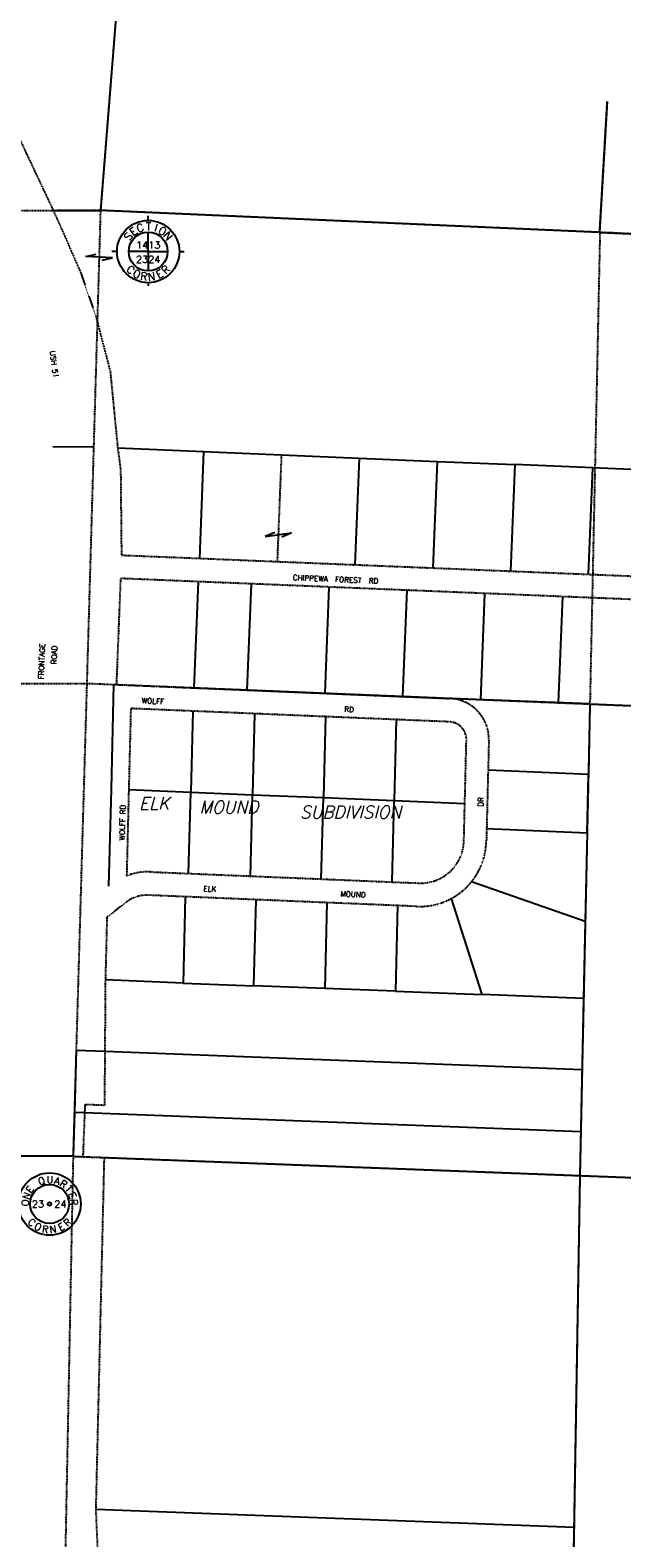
# Model space of a CAD drawing. Extents: x 382064 to 394843, y 99495 to 121971.
# Tile 30 of 36: x 388117 to 389788, y 112209 to 116470. Entities that reach past the tile are written whole.
import ezdxf
from ezdxf.enums import TextEntityAlignment as Align

# ---------------------------------------------------------------- set-up
doc = ezdxf.new("R2010")
doc.units = 0
doc.header["$LTSCALE"] = 0.005
doc.header["$MEASUREMENT"] = 0
for name, pattern in [('Erwl', [0.8, 0.175, -0.05, 0.35, -0.05, 0.175]), ('HIDDEN2', [0.1875, 0.125, -0.0625]), ('PHANTOM', [2.5, 1.25, -0.25, 0.25, -0.25, 0.25, -0.25])]:
    doc.linetypes.add(name, pattern=pattern)
for name, color, linetype in [('17N', 7, 'Continuous'), ('20H', 2, 'Continuous'), ('27N', 7, 'Continuous'), ('30F', 1, 'PHANTOM'), ('30Q', 1, 'PHANTOM'), ('30S', 1, 'PHANTOM'), ('Y', 2, 'Continuous')]:
    doc.layers.add(name, color=color, linetype=linetype)
doc.layers.add('E_RW_Existing', color=1, linetype='Erwl', lineweight=25)
doc.layers.add('E_RW_Property', color=1, linetype='Continuous', lineweight=25)
doc.styles.add('CONDO', font='ITALICC.shx', dxfattribs={"height": 35})
doc.styles.add('DIM', font='SIMPLEX', dxfattribs={"height": 20})
doc.styles.add('R', font='ROMANS.shx', dxfattribs={"height": 35})
doc.styles.add('T', font='TXT.shx', dxfattribs={"height": 20})

# ---------------------------------------------------------------- blocks, each defined once
blk = doc.blocks.new('S', base_point=(4834.4, 3124.9))
at = {"layer": 'Y'}
for p, q in [((4834.4, 3212.9), (4834.4, 3226.2)), ((4834.4, 3124.9), (4834.4, 3179.9)), ((4746.4, 3124.9), (4731.5, 3124.9)), ((4834.4, 3124.9), (4779.4, 3124.9)), ((4834.4, 3124.9), (4889.4, 3124.9)), ((4834.4, 3124.9), (4834.4, 3069.9)), ((4922.4, 3124.9), (4936.3, 3124.9)), ((4834.4, 3062.4), (4834.4, 3061)), ((4834.4, 3036.9), (4834.4, 3027.7))]:
    blk.add_line(p, q, dxfattribs=at)
for radius in [88, 55, 2]:
    blk.add_circle((4834.4, 3124.9), radius, dxfattribs=at)
at = {"layer": 'Y', "style": 'DIM'}
for s, rotation, p in [('C', 20, (4815.1, 3181.4)), ('I', 343, (4853, 3181.6)), ('S', 54, (4786.8, 3160.9)), ('E', 37, (4799.4, 3173.2)), ('O', 326, (4868.8, 3173.7)), ('N', 309, (4881.6, 3161.5)), ('C', 317.5308, (4777.7, 3065.5)), ('O', 334.5308, (4797.5, 3051.5)), ('E', 28.5308, (4872.1, 3051.9)), ('R', 45.5308, (4891.8, 3066.1)), ('R', 351.5308, (4820.6, 3043.9)), ('N', 8.5308, (4844.9, 3043.4))]:
    blk.add_text(s, height=22, rotation=rotation, dxfattribs=at).set_placement(p, align=Align.CENTER)
blk.add_text('T', height=22, dxfattribs=at).set_placement((4835.6, 3184.6), align=Align.CENTER)
at = {"layer": 'Y', "style": 'T'}
for tag, p in [('SECN', (4834.4, 3133.6)), ('SECS', (4834.4, 3093.1))]:
    blk.add_attdef(tag, text='', height=20, dxfattribs=at).set_placement(p, align=Align.CENTER)
blk = doc.blocks.new('H')
at = {"layer": '20H', "color": 2}
for p, q in [((0, 25), (5.2, 5.7)), ((0, -25), (0, 25)), ((-5.2, -5.7), (0, -25))]:
    blk.add_line(p, q, dxfattribs=at)
blk = doc.blocks.new('Q', base_point=(2908.2, 2882.1))
at = {"layer": 'Y'}
for radius in [88, 55, 5]:
    blk.add_circle((2908.2, 2882.1), radius, dxfattribs=at)
at = {"layer": 'Y', "style": 'T'}
for s, rotation, p in [('Q', 20, (2889, 2937.8)), ('A', 343, (2926.4, 2938.2)), ('R', 326, (2942, 2930.4)), ('N', 71, (2852.8, 2902.3)), ('E', 54, (2861.2, 2917.6)), ('T', 309, (2954.7, 2918.4)), ('E', 292, (2963.2, 2903.2)), ('O', 88, (2849.4, 2885.2)), ('R', 275, (2967, 2886.2)), ('C', 317.5308, (2851.5, 2822.7)), ('O', 334.5308, (2871.3, 2808.7)), ('R', 351.5308, (2894.4, 2801.1)), ('N', 8.5308, (2918.7, 2800.6)), ('E', 28.5308, (2945.9, 2809.1)), ('R', 45.5308, (2965.6, 2823.3))]:
    blk.add_text(s, height=20, rotation=rotation, dxfattribs=at).set_placement(p, align=Align.CENTER)
blk.add_text('U', height=20, dxfattribs=at).set_placement((2909.3, 2941), align=Align.CENTER)
for tag, p in [('N', (2908.2, 2912.9)), ('W', (2875.2, 2882.1)), ('S', (2908.2, 2850.2)), ('E', (2939, 2882.1))]:
    blk.add_attdef(tag, text='', height=20, dxfattribs=at).set_placement(p, align=Align.MIDDLE)

msp = doc.modelspace()

# ---------------------------------------------------------------- linework, layer by layer
at = {"layer": '30F'}
for p, q in [((389724.9, 115898.2), (389746.4, 116268)), ((389725.7, 115898.2), (389669, 113232.8)), ((388277.2, 114623.8), (393951.5, 114390.8)), ((389669, 113232.8), (389625.1, 110584.9))]:
    msp.add_line(p, q, dxfattribs=at)
at = {"layer": '30F', "linetype": 'PHANTOM'}
msp.add_line((385816.6, 114616.9), (388277.2, 114623.8), dxfattribs=at)
at = {"layer": '30Q'}
msp.add_line((388238.6, 113287.3), (391099.5, 113178.3), dxfattribs=at)
at = {"layer": '30Q', "flags": 128}
msp.add_lwpolyline([(388238.6, 113287.3), (388007.3, 113288.2), (387604.4, 113289.7), (387422.7, 113289.1), (387203.9, 113288.4), (386833, 113290.8)], dxfattribs=at)
at = {"layer": '30S'}
for p, q in [((388315.9, 115960.3), (388418.9, 117248.7)), ((388315.9, 115960.3), (386999.8, 115952.6)), ((388238.6, 113287.3), (388315.9, 115960.3)), ((389724.9, 115898.2), (388315.9, 115960.3)), ((391135.5, 115836.1), (389724.9, 115898.2)), ((388186.6, 110637.7), (388238.6, 113287.3))]:
    msp.add_line(p, q, dxfattribs=at)
at = {"layer": 'E_RW_Existing', "flags": 128}
msp.add_lwpolyline([(387201.9, 118554.5, 0.054609), (387365.5, 117761.8, 0.0294), (387525.2, 117352, 0.003831), (387549.6, 117300.1), (387572.7, 117251.7), (388182, 115959.6)], format="xyb", dxfattribs=at)
at = {"layer": 'E_RW_Existing'}
for points in [[(388182, 115959.6), (388211.1, 115894.8), (388259.4, 115783.9), (388300.9, 115664.3), (388306.7, 115643.4)], [(388306.7, 115643.4), (388342.7, 115504.8), (388363.7, 115289.2), (388371.9, 115228.3), (388374.3, 114986.1), (388594.3, 114977.1), (388814.1, 114968), (389033.9, 114959), (389253.7, 114950), (389473.5, 114941), (389693.3, 114932), (389843.2, 114925.8)]]:
    msp.add_lwpolyline(points, dxfattribs=at)
msp.add_lwpolyline([(389840.5, 114859.9), (389620.6, 114868.9), (389400.8, 114877.9), (389181, 114886.9), (388961.2, 114896), (388741.4, 114905), (388591.5, 114911.1), (388371.7, 114920.2), (388359.9, 114620.4), (389300.8, 114581.1, -0.415346), (389411.9, 114462.3), (389409.8, 114378.4), (389405.7, 114213.5), (389404.7, 114176.6, -0.164536), (389363.3, 114063.5, -0.098856), (389306.8, 114016.3, -0.136092), (389209, 113993.5), (389154.2, 113995.8), (388954.4, 114004.1), (388754.6, 114012.5), (388554.7, 114020.8), (388449.8, 114025.2, 0.178053), (388387.3, 114005.1), (388333.3, 113962.9), (388328.8, 113785.6), (388326.3, 113431.2), (388271.1, 113433.3), (388265.4, 113286.2), (388325.3, 113284), (388301.7, 112289.1), (388316, 111958.6)], format="xyb", dxfattribs=at)
msp.add_lwpolyline([(389344.1, 114284.1), (389348.6, 114463.9, 0.409349), (389300.7, 114515.1), (389150, 114521.4), (388950.2, 114529.7), (388750.3, 114538.1), (388575.5, 114545.4), (388400.7, 114552.7), (388394.9, 114323.7), (388388.9, 114079.7, -0.105667), (388455.2, 114091.1), (388564, 114086.5), (388738.9, 114079.2), (388938.7, 114070.9), (389138.5, 114062.5), (389214.4, 114059.4, 0.419118), (389341.5, 114178.2)], format="xyb", close=True, dxfattribs=at)
at = {"layer": 'E_RW_Property'}
for p, q in [((388182, 115959.6), (388315.9, 115960.3)), ((388296.5, 115292.1), (388180.9, 115291.5)), ((388363.7, 115289.2), (388606.2, 115279)), ((388606.2, 115279), (388594.3, 114977.1)), ((388606.2, 115279), (388826, 115269.8)), ((388826, 115269.8), (389045.8, 115260.5)), ((389045.8, 115260.5), (389033.9, 114959)), ((389045.8, 115260.5), (389265.6, 115251.2)), ((389265.6, 115251.2), (389253.7, 114950)), ((389265.6, 115251.2), (389485.4, 115242)), ((389485.4, 115242), (389473.5, 114941)), ((389705.2, 115232.7), (389485.4, 115242)), ((389693.3, 114932), (389705.2, 115232.7)), ((389855, 115226.4), (389705.2, 115232.7)), ((388579.7, 114611.2), (388591.5, 114911.1)), ((388729.6, 114604.9), (388741.4, 114905)), ((388949.4, 114595.8), (388961.2, 114896)), ((389169.2, 114586.6), (389181, 114886.9)), ((389389, 114577.7), (389400.8, 114877.9)), ((389608.8, 114569), (389620.6, 114868.9)), ((389697.3, 114565.6), (389300.8, 114581.1)), ((389697.3, 114565.6), (389693, 114366.7)), ((389697.3, 114565.6), (389697.3, 114565.6)), ((389697.3, 114565.6), (389828.7, 114560.1)), ((388575.5, 114545.4), (388569.8, 114316.4)), ((388750.3, 114538.1), (388744.6, 114309.1)), ((388950.2, 114529.7), (388944.5, 114300.8)), ((389150, 114521.4), (389144.3, 114292.5)), ((389693, 114366.7), (389409.8, 114378.4)), ((389689.3, 114201.8), (389693, 114366.7)), ((388394.9, 114323.7), (388569.8, 114316.4)), ((388564, 114086.5), (388569.8, 114316.4)), ((388569.8, 114316.4), (388744.6, 114309.1)), ((388738.9, 114079.2), (388744.6, 114309.1)), ((388744.6, 114309.1), (388944.5, 114300.8)), ((388938.7, 114070.9), (388944.5, 114300.8)), ((388944.5, 114300.8), (389144.3, 114292.5)), ((389138.5, 114062.5), (389144.3, 114292.5)), ((389144.3, 114292.5), (389344.1, 114284.1)), ((389405.7, 114213.5), (389689.3, 114201.8)), ((389689.3, 114201.8), (389683.9, 113951.8)), ((389363.3, 114063.5), (389683.9, 113951.8)), ((388554.7, 114020.8), (388548.6, 113777)), ((388748.5, 113769.2), (388754.6, 114012.5)), ((389393, 113744.2), (389306.8, 114016.3)), ((388954.4, 114004.1), (388948.3, 113761.5)), ((389154.2, 113995.8), (389148.2, 113753.7)), ((389683.9, 113951.8), (389679.1, 113733.1)), ((388548.6, 113777), (388328.8, 113785.6)), ((388548.6, 113777), (388748.5, 113769.2)), ((388948.3, 113761.5), (388748.5, 113769.2)), ((389148.2, 113753.7), (388948.3, 113761.5)), ((389148.2, 113753.7), (389393, 113744.2)), ((389679.1, 113733.1), (389393, 113744.2)), ((389679.1, 113733.1), (389669, 113232.8)), ((388247.2, 113587.1), (388327.4, 113584.1)), ((388327.4, 113584.1), (389675, 113532.8)), ((388242.2, 113412.2), (388270.2, 113411.1)), ((388270.2, 113411.1), (389671.5, 113357.8)), ((388238.6, 113287.3), (388265.4, 113286.2)), ((388325.3, 113284), (389669, 113232.8)), ((389669, 113232.8), (389647.1, 111908.8)), ((389669, 113232.8), (391099.5, 113178.3)), ((389652.5, 112238.6), (388301.7, 112289.1))]:
    msp.add_line(p, q, dxfattribs=at)
at = {"layer": 'E_RW_Property', "linetype": 'HIDDEN2'}
msp.add_line((388826, 115269.8), (388814.1, 114968), dxfattribs=at)
at = {"layer": 'E_RW_Property'}
for points in [[(389724.9, 115898.2), (388315.9, 115960.3), (388418.9, 117248.7), (389469, 117207)], [(389746.4, 116268), (389724.9, 115898.2), (391135.5, 115836.1)]]:
    msp.add_lwpolyline(points, dxfattribs=at)
at = {"layer": 'E_RW_Property', "flags": 128}
for points in [[(388352.3, 114620.7), (388345, 114325), (388338.1, 114050.4)], [(388238.6, 113287.3), (388242.2, 113412.2), (388247.2, 113587.1)], [(388238.6, 113287.3), (388054, 113288)]]:
    msp.add_lwpolyline(points, dxfattribs=at)

# ---------------------------------------------------------------- block references
at = {"layer": '20H', "xscale": 1.5, "yscale": 1.5, "zscale": 1.5}
for p, rotation in [((388311.3, 115828.1), 87.54329284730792), ((388817.4, 115043.6), 277.8775163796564)]:
    msp.add_blockref('H', p, dxfattribs=dict(at, rotation=rotation))
at = {"layer": 'Y'}
msp.add_blockref('S', (388449.8, 115844.1), dxfattribs=at).add_auto_attribs({'SECS': '2324', 'SECN': '1413'})
ref = msp.add_blockref('Q', (388171.3, 113152.4), dxfattribs=at)
ref.add_attrib('E', '24', dxfattribs={"color": 2, "height": 20, "style": 'T'}).set_placement((388202.1, 113152.4), align=Align.MIDDLE)
ref.add_attrib('W', '23', dxfattribs={"color": 2, "height": 20, "style": 'T'}).set_placement((388138.3, 113152.4), align=Align.MIDDLE)

# ---------------------------------------------------------------- texts
at = {"layer": '17N', "style": 'R'}
for s, rotation, p in [('USH 51', 277.5117, (388172, 115562.2)), ('CHIPPEWA  FOREST  RD', 357.6294, (388857.8, 114915.4)), ('FRONTAGE', 87.7311, (388154.7, 114635.1)), ('ROAD', 87.7311, (388190.8, 114677.7)), ('WOLFF', 357.6294, (388431.2, 114567.7)), ('RD', 357.6294, (389003.2, 114543.4)), ('WOLFF RD', 88.4267, (388383.2, 114179.8)), ('DR', 88.8401, (389396.2, 114275.4)), ('ELK', 357.4567, (388605.2, 114036.5)), ('MOUND', 357.4567, (388992.2, 114021.9))]:
    msp.add_text(s, height=15, rotation=rotation, dxfattribs=at).set_placement(p)
at = {"layer": '27N', "style": 'CONDO'}
for s, p in [('ELK', (388424.1, 114266.9)), ('MOUND', (388594.1, 114256.5)), ('SUBDIVISION', (388878.6, 114242.3))]:
    msp.add_text(s, height=35, dxfattribs=at).set_placement(p)

doc.saveas('drawing.dxf')
